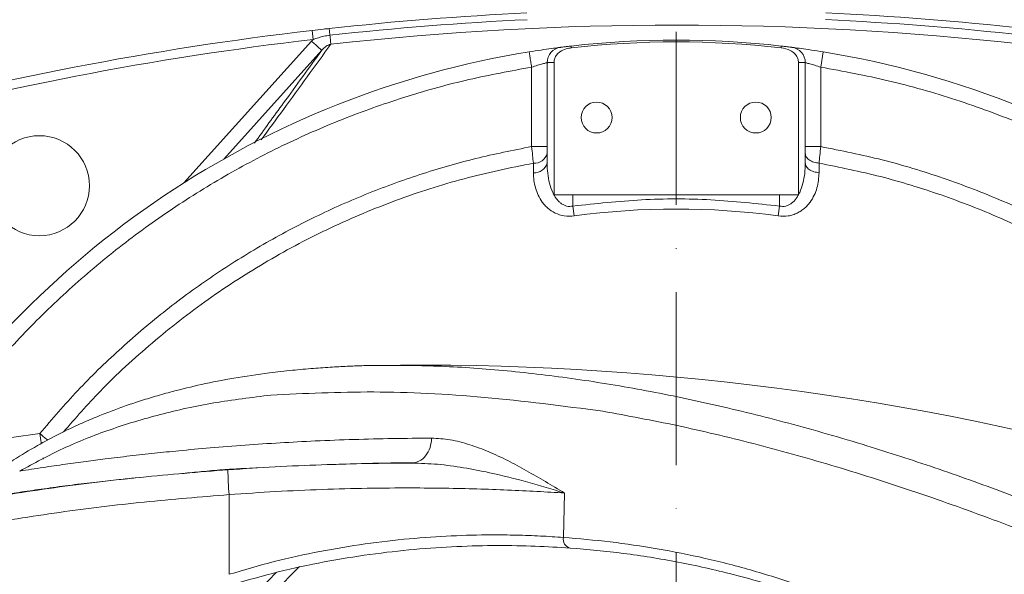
# Model space of a CAD drawing. Header units: millimetres. Extents: x 19214 to 26510, y -7957 to -532.
# Tile 23 of 150: x 21764 to 21980, y -5318 to -5196. Entities that reach past the tile are written whole.
import ezdxf

# ---------------------------------------------------------------- set-up
doc = ezdxf.new("R2010")
doc.units = ezdxf.units.MM
doc.header["$LTSCALE"] = 0.3175
doc.linetypes.add('ACAD_ISO10W100', pattern=[18, 12, -3, 0, -3])
for name, color, linetype, lineweight in [('1轮廓实线层', 7, 'Continuous', 18), ('7标注层', 4, 'Continuous', 13), ('中心线', 4, 'ACAD_ISO10W100', 20)]:
    doc.layers.add(name, color=color, linetype=linetype, lineweight=lineweight)
doc.styles.add('标准汉字', font='gbenor.shx', dxfattribs={"bigfont": 'gbcbig.shx'})
doc.dimstyles.new('M1：18', dxfattribs={"dimscale": 18, "dimtxt": 3.5, "dimasz": 2.5, "dimexe": 2, "dimexo": 0, "dimgap": 1.5, "dimtad": 1, "dimdec": 1, "dimdsep": 46, "dimtxsty": '标准汉字', "dimcen": 5, "dimdle": 5, "dimclrd": 1, "dimclre": 1, "dimclrt": 256, "dimadec": 4, "dimazin": 2, "dimtfac": 1, "dimtdec": 1, "dimtmove": 0, "dimatfit": 3, "dimfxl": 1, "dimtolj": 1, "dimarcsym": 0})

# ---------------------------------------------------------------- blocks, each defined once
blk = doc.blocks.new('*D28')
at = {"layer": '7标注层', "color": 1, "lineweight": -2, "ltscale": 10, "transparency": 16777216}
blk.add_line((23129.59, -5056.03), (23514.89, -4946.81), dxfattribs=at)
at = {"layer": '7标注层', "color": 1, "transparency": 16777216}
blk.add_solid([(23516.93, -4954.03), (23512.84, -4939.6), (23558.18, -4934.54)], dxfattribs=at)
at = {"layer": 'Defpoints', "color": 0, "transparency": 16777216}
for p in [(23558.18, -4934.54), (21908.02, -5402.32)]:
    blk.add_point(p, dxfattribs=at)
at = {"layer": '7标注层', "transparency": 16777216, "insert": (23238.11, -4964.47), "char_height": 63, "attachment_point": 5, "rotation": 15.8268, "style": '标准汉字'}
blk.add_mtext('\\A1;R1715.2', dxfattribs=at)

msp = doc.modelspace()

# ---------------------------------------------------------------- linework, layer by layer
at = {"layer": '1轮廓实线层', "ltscale": 10}
for p, q in [((21828.23, -5200.141), (21827.999, -5198.154)), ((21799.789, -5231.698), (21827.867, -5200.514)), ((21827.867, -5200.514), (21828.23, -5200.141)), ((21830.092, -5202.518), (21808.544, -5226.45)), ((21939.8, -5206.233), (21940.345, -5202.871)), ((21879.638, -5205.25), (21879.638, -5227.3)), ((21881.157, -5205.174), (21881.157, -5234.322)), ((21934.875, -5234.322), (21934.875, -5205.174)), ((21936.395, -5205.25), (21936.395, -5227.3)), ((21876.233, -5223.711), (21876.233, -5206.233)), ((21939.8, -5206.233), (21939.8, -5223.711)), ((21876.233, -5223.711), (21879.638, -5223.711)), ((21936.395, -5223.711), (21939.8, -5223.711)), ((21876.619, -5227.348), (21876.624, -5229.453)), ((21939.409, -5229.453), (21939.413, -5227.348)), ((21885.314, -5234.322), (21881.157, -5234.322)), ((21885.314, -5234.322), (21885.314, -5236.809)), ((21885.314, -5234.322), (21930.719, -5234.322)), ((21930.719, -5236.809), (21930.719, -5234.322)), ((21934.875, -5234.322), (21930.719, -5234.322)), ((21885.314, -5236.809), (21885.611, -5238.978)), ((21930.422, -5238.978), (21930.719, -5236.809)), ((21841.889, -5271.853), (21841.614, -5271.866)), ((21761.873, -5287.748), (21768.093, -5286.85)), ((21768.839, -5292.215), (21768.862, -5292.38)), ((21768.875, -5292.472), (21768.856, -5292.342)), ((21815.579, -5294.426), (21815.992, -5294.407)), ((21789.168, -5296.617), (21789.931, -5296.539)), ((21799.3, -5295.639), (21800.051, -5295.569)), ((21809.727, -5300.296), (21809.713, -5317.838)), ((21883.216, -5309.717), (21883.462, -5299.957))]:
    msp.add_line(p, q, dxfattribs=at)
at = {"layer": '1轮廓实线层', "lineweight": 20, "ltscale": 10}
msp.add_lwpolyline([(21884.97, -5201.986), (21884.959, -5201.895), (21884.95, -5201.816), (21884.942, -5201.748), (21884.936, -5201.692), (21884.931, -5201.648), (21884.927, -5201.617), (21884.925, -5201.598), (21884.924, -5201.592)], dxfattribs=at)
at = {"layer": '1轮廓实线层', "ltscale": 10}
for centre, radius in [((21890.516, -5217.322), 3.4), ((21925.516, -5217.322), 3.4), ((21768.016, -5232.322), 11)]:
    msp.add_circle(centre, radius, dxfattribs=at)
at = {"layer": '1轮廓实线层', "lineweight": 20, "ltscale": 10}
for centre, radius, start, end in [((21908.165, -5889.522), 696, 92.718137, 96.305935), ((21908.165, -5889.522), 696, 83.694065, 87.306224), ((21908.165, -5889.522), 694.519, 92.718137, 96.305935), ((21908.165, -5889.522), 692.536, 83.694064, 96.305936), ((21908.165, -5889.522), 694.519, 83.694066, 87.306224), ((21908.165, -5889.522), 696, 96.614014, 105.339741), ((21908.165, -5889.522), 694, 96.614014, 105.339741), ((21908.016, -5402.322), 202.054, 83.43757, 96.56243), ((21908.016, -5402.322), 201.658, 83.43757, 96.56243), ((21908.016, -5402.322), 202.054, 99.2069, 148.53785), ((21883.043, -5205.25), 3.405, 97.22201, 180), ((21932.989, -5205.25), 3.405, 0.00027, 82.77799), ((21908.016, -5402.322), 202.054, 54.98275, 80.7931), ((21876.878, -5224.519), 2.841, 264.77034, 346.2612), ((21876.88, -5226.626), 2.839, 264.81972, 346.27229), ((21908.016, -5402.322), 164.874, 82.18973, 97.81027), ((21851.26, -5884.755), 612.973, 74.332157, 90.875987), ((21875.946, -5294.273), 66.492, 180.48203, 185.19699), ((21885.199, -5310.106), 2.021, 168.90121, 255.31782), ((21908.016, -5402.322), 119.5, 133.8526, 212.56416), ((21908.016, -5402.322), 122.236, 135.96121, 211.86856)]:
    msp.add_arc(centre, radius, start, end, dxfattribs=at)
at = {"layer": '1轮廓实线层', "ltscale": 10}
for points, knots in [([(21827.999, -5198.154), (21828.829, -5198.059), (21830.068, -5197.916), (21831.309, -5197.779), (21831.718, -5197.733)], [0, 0, 0, 0, 46643.9489503, 69605.9838303, 69605.9838303, 69605.9838303, 69605.9838303]), ([(21831.881, -5199.205), (21831.434, -5199.273), (21830.187, -5199.462), (21828.995, -5199.876), (21828.23, -5200.141)], [0, 0, 0, 0, 24956.9276476, 69609.0169336, 69609.0169336, 69609.0169336, 69609.0169336]), ([(21832.099, -5201.177), (21832.083, -5201.041), (21832.053, -5200.768), (21831.979, -5200.099), (21831.918, -5199.542), (21831.884, -5199.234), (21831.881, -5199.205)], [0, 0, 0, 0, 39781.0255985, 79562.0511971, 119343.0767957, 123427.7186426, 123427.7186426, 123427.7186426, 123427.7186426]), ([(21816.795, -5222.197), (21818.424, -5219.967), (21823.597, -5212.887), (21828.642, -5205.938), (21832.099, -5201.177)], [0, 0, 0, 0, 21901.1781145, 69556.7225012, 69556.7225012, 69556.7225012, 69556.7225012]), ([(21832.099, -5201.177), (21832.099, -5201.177), (21831.911, -5201.224), (21831.375, -5201.422), (21830.693, -5201.884), (21830.256, -5202.326), (21830.092, -5202.518), (21830.092, -5202.518)], [0, 0, 0, 0, 3.4637828, 35167.5539619, 104493.0774901, 152280.2775978, 152283.7413806, 152283.7413806, 152283.7413806, 152283.7413806]), ([(21830.092, -5202.518), (21827.301, -5206.374), (21822.411, -5213.13), (21817.422, -5219.988), (21815.281, -5222.932)], [0, 0, 0, 0, 39678.4459758, 69525.7228344, 69525.7228344, 69525.7228344, 69525.7228344]), ([(21882.615, -5201.871), (21882.588, -5201.875), (21882.534, -5201.882), (21881.974, -5201.953), (21880.673, -5202.124), (21878.365, -5202.448), (21876.58, -5202.73), (21875.688, -5202.871)], [0, 0, 0, 0, 19270.6399151, 38432.735523, 76541.417165, 114683.8944888, 152868.9229272, 152868.9229272, 152868.9229272, 152868.9229272]), ([(21876.233, -5206.233), (21876.164, -5205.81), (21876.059, -5205.16), (21875.932, -5204.377), (21875.844, -5203.838), (21875.774, -5203.405), (21875.706, -5202.985), (21875.695, -5202.916), (21875.688, -5202.871)], [0, 0, 0, 0, 42582.1526812, 65504.8717207, 88914.0437458, 112323.2157721, 135245.9348147, 177828.0875026, 177828.0875026, 177828.0875026, 177828.0875026]), ([(21881.157, -5205.174), (21881.189, -5204.871), (21881.254, -5204.268), (21881.74, -5203.461), (21882.563, -5202.706), (21883.689, -5202.194), (21884.573, -5202.05), (21884.97, -5201.986)], [0, 0, 0, 0, 25408.7042417, 50750.3700332, 77348.2378898, 118960.7968202, 152875.5308361, 152875.5308361, 152875.5308361, 152875.5308361]), ([(21884.924, -5201.592), (21884.625, -5201.627), (21884.027, -5201.697), (21883.259, -5201.79), (21882.827, -5201.844), (21882.642, -5201.868), (21882.624, -5201.87), (21882.615, -5201.871)], [0, 0, 0, 0, 38276.1431726, 76408.8985588, 114540.3265557, 133746.4228754, 152893.9495586, 152893.9495586, 152893.9495586, 152893.9495586]), ([(21931.063, -5201.986), (21931.07, -5201.925), (21931.098, -5201.683), (21931.104, -5201.631), (21931.108, -5201.592)], [0, 0, 0, 0, 17693.254957, 70154.6651164, 70154.6651164, 70154.6651164, 70154.6651164]), ([(21931.063, -5201.986), (21931.762, -5202.118), (21932.838, -5202.323), (21934.064, -5203.176), (21934.686, -5204.052), (21934.867, -5204.774), (21934.874, -5205.118), (21934.875, -5205.174)], [0, 0, 0, 0, 59575.7071802, 91781.2766875, 124235.2586586, 148730.6828334, 153472.3887786, 153472.3887786, 153472.3887786, 153472.3887786]), ([(21933.417, -5201.871), (21933.408, -5201.87), (21933.391, -5201.868), (21933.204, -5201.844), (21932.772, -5201.79), (21932.004, -5201.696), (21931.407, -5201.627), (21931.108, -5201.592)], [0, 0, 0, 0, 19345.7557381, 38587.2375901, 76850.255555, 115148.4482036, 153485.3421433, 153485.3421433, 153485.3421433, 153485.3421433]), ([(21940.345, -5202.871), (21939.45, -5202.73), (21937.664, -5202.448), (21935.355, -5202.124), (21934.055, -5201.953), (21933.497, -5201.881), (21933.444, -5201.875), (21933.417, -5201.871)], [0, 0, 0, 0, 38428.5138579, 76709.6812388, 114987.0680023, 134268.0477862, 153489.9424815, 153489.9424815, 153489.9424815, 153489.9424815]), ([(21876.233, -5206.233), (21876.674, -5206.093), (21877.552, -5205.816), (21878.508, -5205.548), (21879.076, -5205.395), (21879.403, -5205.31), (21879.515, -5205.281), (21879.572, -5205.266)], [0, 0, 0, 0, 44264.4380447, 87938.0185651, 109828.1077621, 131269.7274295, 152828.9717325, 152828.9717325, 152828.9717325, 152828.9717325]), ([(21879.638, -5205.25), (21879.667, -5205.248), (21879.725, -5205.245), (21880.189, -5205.222), (21880.72, -5205.195), (21881.078, -5205.177), (21881.157, -5205.174)], [0, 0, 0, 0, 37950.6470135, 76807.5688555, 113496.7677112, 123888.1071004, 123888.1071004, 123888.1071004, 123888.1071004]), ([(21934.875, -5205.174), (21934.955, -5205.177), (21935.313, -5205.195), (21935.844, -5205.222), (21936.307, -5205.245), (21936.366, -5205.248), (21936.395, -5205.25)], [0, 0, 0, 0, 10442.6096401, 47297.7870065, 86307.3555004, 124415.9667858, 124415.9667858, 124415.9667858, 124415.9667858]), ([(21936.461, -5205.266), (21936.517, -5205.281), (21936.63, -5205.31), (21936.958, -5205.395), (21937.526, -5205.548), (21938.482, -5205.816), (21939.359, -5206.094), (21939.8, -5206.233)], [0, 0, 0, 0, 21696.3447449, 43246.2533932, 65251.325513, 109114.5597869, 153532.4362906, 153532.4362906, 153532.4362906, 153532.4362906]), ([(21876.233, -5206.233), (21871.626, -5207.076), (21862.41, -5208.764), (21848.792, -5212.544), (21835.368, -5217.247), (21822.212, -5222.969), (21809.443, -5229.654), (21797.163, -5237.269), (21785.465, -5245.758), (21774.443, -5255.053), (21764.177, -5265.061), (21754.746, -5275.706), (21746.118, -5286.852), (21741.079, -5294.724), (21738.572, -5298.641)], [0, 0, 0, 0, 27690.742653, 55393.1298622, 83487.6759242, 111764.8868805, 140168.9043213, 168667.9463002, 197155.877241, 225581.4167082, 253871.7343485, 281879.1097171, 309644.7433542, 337139.0306654, 337139.0306654, 337139.0306654, 337139.0306654]), ([(22022.328, -5239.91), (22021.955, -5239.631), (22018.081, -5236.733), (22010.258, -5231.902), (21998.01, -5225.009), (21984.431, -5218.73), (21969.642, -5213.273), (21954.777, -5209), (21944.754, -5207.148), (21939.8, -5206.233)], [0, 0, 0, 0, 3244.5077921, 33660.7683186, 63833.1667952, 101027.5063698, 137594.8013846, 173438.7876851, 208475.6800557, 208475.6800557, 208475.6800557, 208475.6800557]), ([(21768.093, -5286.85), (21770.833, -5283.663), (21776.337, -5277.26), (21785.451, -5268.381), (21795.187, -5260.063), (21805.55, -5252.429), (21816.455, -5245.528), (21827.825, -5239.422), (21839.569, -5234.146), (21851.602, -5229.753), (21863.821, -5226.178), (21872.108, -5224.531), (21876.233, -5223.711)], [0, 0, 0, 0, 27968.9309275, 56188.7226221, 84605.6413604, 113163.4538133, 141804.7567601, 170447.9483901, 199012.212128, 227440.053439, 255675.5308638, 283663.4360819, 283663.4360819, 283663.4360819, 283663.4360819]), ([(21876.233, -5223.711), (21876.303, -5224.374), (21876.443, -5225.703), (21876.56, -5226.799), (21876.619, -5227.348)], [0, 0, 0, 0, 34857.0883205, 69853.5107939, 69853.5107939, 69853.5107939, 69853.5107939]), ([(21939.413, -5227.348), (21939.021, -5227.293), (21938.209, -5227.18), (21937.204, -5226.668), (21936.521, -5225.975), (21936.436, -5225.448), (21936.395, -5225.194)], [0, 0, 0, 0, 30052.5026418, 62215.2292359, 94377.955829, 124430.4584683, 124430.4584683, 124430.4584683, 124430.4584683]), ([(21939.413, -5227.348), (21939.472, -5226.8), (21939.589, -5225.704), (21939.73, -5224.375), (21939.8, -5223.711)], [0, 0, 0, 0, 35123.394401, 70198.0971843, 70198.0971843, 70198.0971843, 70198.0971843]), ([(21939.8, -5223.711), (21944.316, -5224.618), (21953.411, -5226.444), (21966.822, -5230.52), (21980.049, -5235.616), (21992.966, -5241.791), (22005.368, -5249.089), (22014.087, -5254.854), (22018.423, -5258.436), (22019.046, -5258.951)], [0, 0, 0, 0, 32803.9142657, 66071.4047806, 99729.9443275, 133739.4855709, 167940.6738022, 202247.0584735, 208012.4235802, 208012.4235802, 208012.4235802, 208012.4235802]), ([(21876.619, -5227.348), (21871.515, -5228.398), (21861.307, -5230.499), (21846.421, -5235.339), (21831.992, -5241.371), (21818.157, -5248.675), (21805.007, -5257.15), (21792.685, -5266.778), (21782.019, -5276.531), (21775.957, -5283.477), (21773.32, -5286.497)], [0, 0, 0, 0, 29663.739937, 59327.4798739, 88991.2198109, 118654.9597479, 148318.6996849, 177982.4396218, 207646.1795588, 230469.4653038, 230469.4653038, 230469.4653038, 230469.4653038]), ([(21885.314, -5236.809), (21885.081, -5236.845), (21884.616, -5236.917), (21883.919, -5236.821), (21883.258, -5236.578), (21882.661, -5236.201), (21882.116, -5235.71), (21881.644, -5235.142), (21881.222, -5234.492), (21880.656, -5233.397), (21880.108, -5231.761), (21879.708, -5229.579), (21879.662, -5228.068), (21879.638, -5227.3)], [0, 0, 0, 0, 16029.8756358, 32065.7713409, 48285.6923793, 65999.5577926, 83575.8993064, 103129.0653846, 122145.9675055, 143106.1662007, 198353.918235, 255601.5720446, 314908.6321341, 314908.6321341, 314908.6321341, 314908.6321341]), ([(21936.395, -5227.3), (21936.371, -5228.069), (21936.324, -5229.58), (21935.924, -5231.763), (21935.377, -5233.397), (21934.812, -5234.49), (21934.267, -5235.33), (21933.6, -5236.057), (21932.778, -5236.576), (21932.117, -5236.82), (21931.418, -5236.917), (21930.952, -5236.845), (21930.719, -5236.809)], [0, 0, 0, 0, 54085.5864487, 106352.2537843, 156624.726244, 175694.2034722, 193003.0696438, 226762.7625156, 242920.3103378, 257716.0417236, 272373.9464412, 287025.8315652, 287025.8315652, 287025.8315652, 287025.8315652]), ([(21936.395, -5227.3), (21936.436, -5227.554), (21936.521, -5228.08), (21937.203, -5228.773), (21938.206, -5229.284), (21939.017, -5229.398), (21939.409, -5229.453)], [0, 0, 0, 0, 30053.4684292, 62213.1490882, 94372.8297478, 124426.2981785, 124426.2981785, 124426.2981785, 124426.2981785]), ([(22018.454, -5263.169), (22017.327, -5262.233), (22012.642, -5258.339), (22003.719, -5252.356), (21991.763, -5245.297), (21979.248, -5239.251), (21966.308, -5234.204), (21953.023, -5230.109), (21943.95, -5228.268), (21939.413, -5227.348)], [0, 0, 0, 0, 10441.533468, 43429.4052233, 76417.2769787, 109405.148734, 142393.0204893, 175380.8922447, 208368.764, 208368.764, 208368.764, 208368.764]), ([(21876.624, -5229.453), (21876.646, -5230.023), (21876.69, -5231.158), (21877.043, -5232.822), (21877.631, -5234.431), (21878.371, -5235.703), (21879.131, -5236.636), (21880.011, -5237.498), (21881.347, -5238.4), (21883.369, -5239.095), (21884.865, -5239.017), (21885.611, -5238.978)], [0, 0, 0, 0, 32555.1557912, 64887.080288, 97395.5107676, 130121.3598557, 146894.6380161, 162904.740171, 195551.0355767, 228235.1224114, 260771.9616705, 260771.9616705, 260771.9616705, 260771.9616705]), ([(21930.422, -5238.978), (21931.17, -5239.019), (21932.294, -5239.082), (21933.681, -5238.733), (21934.629, -5238.355), (21935.488, -5237.861), (21936.238, -5237.286), (21936.903, -5236.634), (21937.661, -5235.703), (21938.396, -5234.433), (21939.207, -5232.291), (21939.328, -5230.587), (21939.409, -5229.453)], [0, 0, 0, 0, 35895.8160435, 53920.0151992, 72001.4276337, 89547.114521, 107983.0905009, 125559.4172714, 143985.9448199, 179890.2160663, 215728.5135324, 287066.5834246, 287066.5834246, 287066.5834246, 287066.5834246]), ([(21885.314, -5236.809), (21890.342, -5236.259), (21900.407, -5235.156), (21915.625, -5235.156), (21925.691, -5236.259), (21930.719, -5236.809)], [0, 0, 0, 0, 32964.5942493, 65985.0908239, 98950.7848335, 98950.7848335, 98950.7848335, 98950.7848335]), ([(21841.615, -5271.86), (21840.843, -5271.875), (21838.967, -5271.913), (21835.924, -5272.034), (21832.236, -5272.229), (21828.061, -5272.524), (21823.423, -5272.943), (21817.557, -5273.609), (21810.879, -5274.606), (21803.787, -5275.991), (21798.08, -5277.367), (21793.554, -5278.631), (21790.043, -5279.715), (21786.763, -5280.824), (21783.598, -5281.985), (21780.351, -5283.275), (21776.599, -5284.896), (21772.259, -5286.961), (21767.365, -5289.59), (21762.972, -5292.197), (21760.336, -5294.055), (21759.339, -5294.759)], [0, 0, 0, 0, 11140.3774213, 27072.5347703, 46260.8774771, 68664.4648423, 94266.1100112, 123047.339784, 168922.637673, 212012.4591668, 252366.9141166, 276639.8668677, 299826.0953539, 321930.4004535, 342962.984757, 365113.9372383, 390135.5234646, 423338.8701419, 460606.969177, 501984.2011794, 527197.916263, 527197.916263, 527197.916263, 527197.916263]), ([(22007.441, -5310.897), (22003.424, -5309.177), (21994.302, -5305.269), (21980.084, -5299.766), (21964.907, -5294.324), (21949.037, -5289.176), (21932.796, -5284.496), (21916.28, -5280.406), (21900.337, -5277.12), (21884.858, -5274.598), (21869.876, -5272.868), (21855.455, -5271.87), (21846.396, -5271.859), (21841.889, -5271.853)], [0, 0, 0, 0, 20781.6549321, 47191.0136576, 74383.6333637, 101043.7238278, 132353.4568538, 163133.9769393, 193403.6540902, 223884.9325305, 254695.9081036, 285191.1019637, 315397.0931463, 315397.0931463, 315397.0931463, 315397.0931463]), ([(21763.684, -5295.119), (21766.81, -5293.414), (21773.05, -5290.01), (21783.405, -5285.898), (21794.467, -5282.552), (21806.239, -5279.967), (21814.701, -5278.922), (21818.931, -5278.4)], [0, 0, 0, 0, 30489.6462619, 60853.8338848, 91130.7703124, 121359.01812, 151577.3509015, 151577.3509015, 151577.3509015, 151577.3509015]), ([(21818.931, -5278.4), (21826.328, -5278.046), (21841.103, -5277.338), (21865.534, -5278.521), (21883.111, -5280.807), (21891.899, -5281.95)], [0, 0, 0, 0, 32882.19421, 65679.2219217, 98473.2153066, 98473.2153066, 98473.2153066, 98473.2153066]), ([(21891.899, -5281.95), (21897.307, -5282.948), (21908.117, -5284.944), (21924.937, -5288.961), (21942.142, -5293.73), (21959.742, -5299.308), (21977.634, -5305.707), (21992.317, -5311.385), (22001.052, -5315.19), (22003.703, -5316.344)], [0, 0, 0, 0, 32219.2048042, 64409.7127584, 96613.7350878, 128873.3752887, 161230.4661436, 193335.1958222, 207321.3056592, 207321.3056592, 207321.3056592, 207321.3056592]), ([(21854.242, -5287.88), (21851.391, -5287.899), (21845.596, -5287.937), (21837.071, -5288.152), (21828.807, -5288.471), (21820.838, -5288.892), (21813.129, -5289.401), (21805.701, -5289.988), (21799.084, -5290.595), (21793.222, -5291.195), (21787.814, -5291.797), (21782.808, -5292.401), (21778.084, -5293.014), (21773.532, -5293.639), (21768.637, -5294.347), (21765.388, -5294.854), (21763.684, -5295.119)], [0, 0, 0, 0, 30469.6793221, 61913.0197561, 94332.5196208, 124538.9746086, 155556.239931, 187860.7540454, 217854.1453188, 241725.1060108, 266743.2291923, 292908.8679582, 313588.8836266, 336760.0181461, 362594.0743003, 391091.4014256, 391091.4014256, 391091.4014256, 391091.4014256]), ([(21768.093, -5286.85), (21768.19, -5287.544), (21768.298, -5288.324), (21768.392, -5289.002), (21768.403, -5289.077)], [0, 0, 0, 0, 61616.7987571, 69271.6277321, 69271.6277321, 69271.6277321, 69271.6277321]), ([(21769.852, -5288.302), (21769.766, -5288.231), (21769.246, -5287.801), (21768.618, -5287.283), (21768.093, -5286.85)], [0, 0, 0, 0, 11487.6981855, 69281.9883898, 69281.9883898, 69281.9883898, 69281.9883898]), ([(21849.896, -5293.357), (21850.432, -5293.281), (21851.548, -5293.121), (21852.993, -5291.86), (21854.008, -5290.021), (21854.166, -5288.575), (21854.242, -5287.88)], [0, 0, 0, 0, 29737.757885, 61805.2397388, 93872.7215902, 123610.4794696, 123610.4794696, 123610.4794696, 123610.4794696]), ([(21883.462, -5299.957), (21882.063, -5299.109), (21879.277, -5297.42), (21875.128, -5295.006), (21870.985, -5292.782), (21866.83, -5290.827), (21862.609, -5289.243), (21858.406, -5288.115), (21855.6, -5287.957), (21854.242, -5287.88)], [0, 0, 0, 0, 29815.9944374, 59396.2593193, 88923.5798906, 118445.3867976, 147873.3426628, 178186.6941418, 206608.811041, 206608.811041, 206608.811041, 206608.811041]), ([(21800.051, -5295.569), (21801.45, -5295.437), (21804.495, -5295.149), (21808.737, -5294.774), (21812.6, -5294.563), (21814.674, -5294.468), (21815.579, -5294.426)], [0, 0, 0, 0, 29679.5697849, 64600.8002057, 97606.9088506, 123154.8627627, 123154.8627627, 123154.8627627, 123154.8627627]), ([(21809.456, -5294.833), (21812.921, -5294.605), (21819.824, -5294.152), (21830.066, -5293.71), (21840.153, -5293.425), (21846.64, -5293.38), (21849.896, -5293.357)], [0, 0, 0, 0, 30908.7640544, 61593.9921811, 92325.1189822, 123288.4997712, 123288.4997712, 123288.4997712, 123288.4997712]), ([(21831.023, -5293.709), (21833.987, -5293.611), (21840.37, -5293.4), (21847.08, -5293.312), (21850.673, -5293.265)], [0, 0, 0, 0, 32338.2986267, 69639.6735952, 69639.6735952, 69639.6735952, 69639.6735952]), ([(21883.462, -5299.957), (21880.793, -5299.141), (21875.49, -5297.521), (21867.993, -5295.627), (21861.333, -5294.341), (21855.633, -5293.535), (21851.792, -5293.416), (21849.896, -5293.357)], [0, 0, 0, 0, 39392.2804125, 78268.3941242, 103695.6362932, 128455.1285394, 152600.5558568, 152600.5558568, 152600.5558568, 152600.5558568]), ([(21752.32, -5301.678), (21758.619, -5300.673), (21771.208, -5298.665), (21790.292, -5296.376), (21803.065, -5295.348), (21809.456, -5294.833)], [0, 0, 0, 0, 32665.7829643, 65283.0812943, 97951.9002549, 97951.9002549, 97951.9002549, 97951.9002549]), ([(21760.192, -5300.32), (21761.692, -5300.09), (21764.771, -5299.617), (21769.75, -5298.904), (21775.079, -5298.182), (21780.425, -5297.526), (21785.13, -5297.027), (21787.959, -5296.74), (21789.168, -5296.617)], [0, 0, 0, 0, 29596.3838041, 60733.0974469, 93414.6013426, 125417.9191391, 154562.7661505, 176323.7809626, 176323.7809626, 176323.7809626, 176323.7809626]), ([(21883.462, -5299.957), (21881.462, -5299.833), (21877.503, -5299.587), (21871.032, -5299.279), (21864.278, -5299.039), (21857.197, -5298.88), (21849.17, -5298.811), (21840.161, -5298.877), (21830.175, -5299.14), (21820.005, -5299.589), (21813.15, -5300.061), (21809.727, -5300.296)], [0, 0, 0, 0, 26638.8554237, 52742.0930263, 78618.449471, 104370.0134368, 130149.1417428, 162804.7398936, 195239.7158044, 227730.5626582, 260137.9372491, 260137.9372491, 260137.9372491, 260137.9372491]), ([(21809.727, -5300.296), (21803.49, -5300.805), (21791.014, -5301.824), (21772.366, -5304.09), (21760.058, -5306.08), (21753.896, -5307.076)], [0, 0, 0, 0, 32640.7036154, 65279.8541619, 98001.5858874, 98001.5858874, 98001.5858874, 98001.5858874]), ([(21809.713, -5317.838), (21813.016, -5316.868), (21819.655, -5314.916), (21829.713, -5312.724), (21839.668, -5311.06), (21849.352, -5309.945), (21858.66, -5309.312), (21866.487, -5309.127), (21872.952, -5309.197), (21878.261, -5309.386), (21881.551, -5309.605), (21883.216, -5309.717)], [0, 0, 0, 0, 32255.014232, 64854.6554578, 97423.2736437, 129803.212791, 162086.6377877, 194630.388823, 216027.2368293, 237613.3838196, 259723.7475643, 259723.7475643, 259723.7475643, 259723.7475643]), ([(21989.135, -5354.187), (21988, -5352.929), (21984.8, -5349.383), (21979.012, -5344.335), (21971.963, -5338.91), (21964.649, -5334.115), (21956.139, -5329.266), (21946.459, -5324.621), (21935.698, -5320.382), (21924.98, -5316.944), (21914.338, -5314.211), (21903.822, -5312.13), (21893.41, -5310.589), (21886.634, -5310.009), (21883.216, -5309.717)], [0, 0, 0, 0, 12886.4290974, 36309.0868202, 59884.4643475, 83531.1908466, 107165.0576213, 140766.757171, 174147.0309724, 207331.0112035, 240731.0417158, 274173.7221448, 307448.3924254, 341309.2993386, 341309.2993386, 341309.2993386, 341309.2993386]), ([(21884.687, -5312.06), (21882.186, -5311.904), (21877.19, -5311.593), (21868.798, -5311.456), (21859.886, -5311.658), (21850.479, -5312.285), (21840.697, -5313.386), (21830.665, -5315.027), (21820.504, -5317.19), (21813.792, -5319.121), (21810.429, -5320.089)], [0, 0, 0, 0, 29082.1386878, 58099.9479246, 87111.333561, 115864.0562015, 144674.5002028, 173626.1873024, 202364.3082723, 231208.6147355, 231208.6147355, 231208.6147355, 231208.6147355]), ([(21884.687, -5312.06), (21888.586, -5312.404), (21896.363, -5313.088), (21908.35, -5315.022), (21919.483, -5317.488), (21929.711, -5320.4), (21938.988, -5323.589), (21948.292, -5327.412), (21956.929, -5331.632), (21964.826, -5336.153), (21971.969, -5340.856), (21978.853, -5346.174), (21984.622, -5351.24), (21987.849, -5354.84), (21989.064, -5356.196)], [0, 0, 0, 0, 39050.6730186, 77894.347631, 116625.5086224, 145673.3656919, 174791.6660517, 204068.2308019, 233359.951371, 256702.9668838, 280040.8296878, 303412.1610205, 326553.6378209, 340537.8800753, 340537.8800753, 340537.8800753, 340537.8800753])]:
    msp.add_open_spline(points, degree=3, knots=knots, dxfattribs=at)
for points in [[(21831.881, -5199.205), (21831.858, -5199.001), (21831.813, -5198.593), (21831.761, -5198.118), (21831.725, -5197.795), (21831.72, -5197.754), (21831.718, -5197.733)], [(21830.092, -5202.518), (21830.044, -5202.475), (21829.948, -5202.388), (21829.428, -5201.919), (21828.709, -5201.273), (21828.148, -5200.767), (21827.867, -5200.514)]]:
    msp.add_open_spline(points, degree=3, dxfattribs=at)
at = {"layer": '7标注层', "ltscale": 10}
msp.add_arc((21908.016, -5402.322), 534.257, 193, 167, dxfattribs=at)
at = {"layer": '中心线', "ltscale": 10}
msp.add_line((21908.016, -5141.215), (21908.016, -5793.865), dxfattribs=at)

# ---------------------------------------------------------------- dimensions: what is measured, and where the dimension line sits
at = {"layer": '7标注层', "ltscale": 10}
dim = msp.add_radius_dim(center=(21908.016, -5402.322), mpoint=(23558.182, -4934.54), dimstyle='M1：18', override={"dimpost": 'R<>', "dimsah": 1, "dimtzin": 8}, dxfattribs=at)
dim.commit()
dim.dimension.update_dxf_attribs({"geometry": '*D28', "text_midpoint": (23254.069, -5020.749), "dimtype": 164})

doc.saveas('drawing.dxf')
